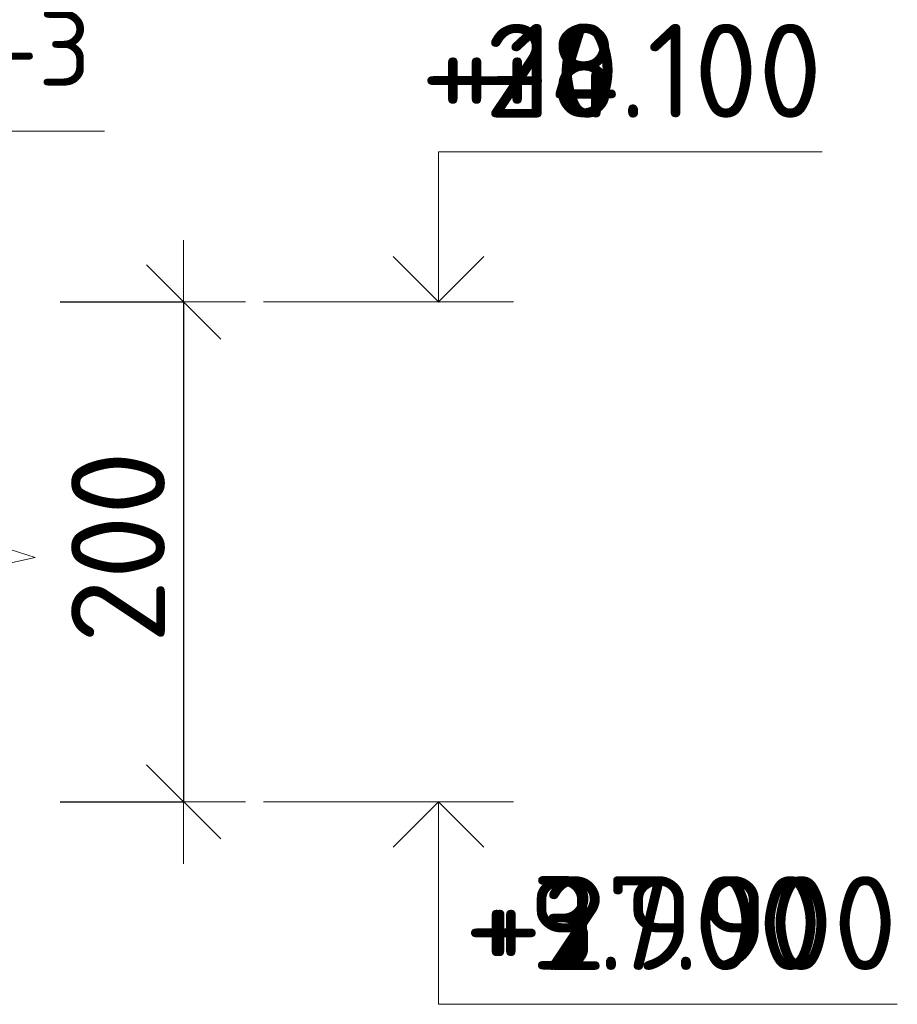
# Model space of a CAD drawing. Header units: metres. Extents: x -38 to 97, y -15 to 21.
# Tile 60 of 209: x 77.279 to 77.63, y 3.147 to 3.541. Entities that reach past the tile are written whole.
import ezdxf

# ---------------------------------------------------------------- set-up
doc = ezdxf.new("R2010")
doc.units = ezdxf.units.M
doc.header["$PDMODE"] = 65
for name, color, linetype, lineweight in [('XR$3$Размерная линия_ общее', 7, 'Continuous', 13), ('XR$4$Размерная линия_ общее', 7, 'Continuous', 13), ('XR$6$Размерная линия_ общее', 7, 'Continuous', 13)]:
    doc.layers.add(name, color=color, linetype=linetype, lineweight=lineweight)
doc.styles.add('ISOCPEUR', font='txt')
doc.dimstyles.new('DIMSTYLE_27', dxfattribs={"dimtxt": 0.0375, "dimasz": 0.0495, "dimexe": 0, "dimexo": 0, "dimgap": 0.01875, "dimtad": 2, "dimdec": 0, "dimlfac": 1000, "dimrnd": 1, "dimzin": 12, "dimdsep": 46, "dimtxsty": 'ISOCPEUR', "dimblk1": 'ALL_ML_STRICH', "dimblk2": 'ALL_ML_STRICH', "dimsah": 1, "dimcen": 0, "dimclrd": 7, "dimclre": 256, "dimclrt": 7, "dimadec": 0, "dimazin": 0, "dimtfac": 1, "dimtdec": 0, "dimtix": 1, "dimtmove": 2, "dimatfit": 3, "dimfxl": 0, "dimtzin": 0, "dimlwd": 0, "dimlwe": -3, "dimarcsym": 0})
doc.dimstyles.new('DIMSTYLE_34', dxfattribs={"dimtxt": 0.0375, "dimasz": 0.0495, "dimexe": 0, "dimexo": 0, "dimgap": 0.01875, "dimtad": 2, "dimdec": 0, "dimlfac": 1000, "dimrnd": 1, "dimzin": 12, "dimdsep": 46, "dimtxsty": 'ISOCPEUR', "dimblk1": 'ALL_ML_STRICH', "dimblk2": 'ALL_ML_STRICH', "dimsah": 1, "dimcen": 0, "dimclrd": 7, "dimclre": 256, "dimclrt": 7, "dimadec": 0, "dimazin": 0, "dimtfac": 1, "dimtdec": 0, "dimtix": 1, "dimtmove": 2, "dimatfit": 3, "dimfxl": 0, "dimtzin": 0, "dimlwd": 0, "dimlwe": -3, "dimarcsym": 0})

# ---------------------------------------------------------------- blocks, each defined once
blk = doc.blocks.new('СЛОЖНЫЙ_ОБЪЕКТ_28')
at = {"color": 7, "linetype": 'Continuous', "lineweight": 13, "transparency": 33554687}
blk.add_line((77.47674, 3.22759), (77.37674, 3.22759), dxfattribs=at)
at = {"color": 7, "linetype": 'Continuous', "lineweight": 35, "transparency": 33554687}
blk.add_lwpolyline([(77.42858, 3.20943), (77.44674, 3.22759), (77.4649, 3.20943)], dxfattribs=at)
at = {"color": 7, "linetype": 'Continuous', "lineweight": 13, "transparency": 33554687}
blk.add_lwpolyline([(77.44674, 3.22759), (77.44674, 3.14659), (77.60024, 3.14659)], dxfattribs=at)
blk = doc.blocks.new('СЛОЖНЫЙ_ОБЪЕКТ_29')
at = {"color": 7, "linetype": 'Continuous', "lineweight": 13, "transparency": 33554687}
blk.add_line((77.47674, 3.42759), (77.37674, 3.42759), dxfattribs=at)
blk.add_lwpolyline([(77.44674, 3.42759), (77.44674, 3.48759), (77.60024, 3.48759)], dxfattribs=at)
at = {"color": 7, "linetype": 'Continuous', "lineweight": 35, "transparency": 33554687}
blk.add_lwpolyline([(77.42858, 3.44575), (77.44674, 3.42759), (77.4649, 3.44575)], dxfattribs=at)
blk = doc.blocks.new('ЭЛЕМЕНТ_УЗОРА_11')
at = {"color": 7, "linetype": 'Continuous', "lineweight": 13, "transparency": 33554687}
blk.add_line((77.27536, 3.21059), (77.27536, 3.21059), dxfattribs=at)
blk.add_lwpolyline([(77.27536, 3.44156), (77.27536, 3.32861), (77.28536, 3.32538), (77.26536, 3.32099), (77.27536, 3.3173), (77.27536, 3.21059)], dxfattribs=at)
blk = doc.blocks.new('ALL_ML_STRICH')
at = {"color": 0, "linetype": 'ByBlock', "lineweight": -2}
for p, q in [((0, -0.5), (0, 0.5)), ((-0.3, -0.3), (0.3, 0.3)), ((-1, 0), (0.5, 0))]:
    blk.add_line(p, q, dxfattribs=at)
blk = doc.blocks.new('*D179')
at = {"layer": 'DEFPOINTS', "color": 7, "linetype": 'Continuous', "lineweight": 13, "transparency": 33554687}
for p in [(77.27536, 3.42759), (77.34478, 3.42759), (77.27536, 3.22759)]:
    blk.add_point(p, dxfattribs=at)
at = {"layer": 'XR$3$Размерная линия_ общее', "color": 253, "linetype": 'Continuous', "lineweight": -2, "true_color": 0xa0a0a0, "transparency": 33554687}
for p, q in [((77.29536, 3.42759), (77.34478, 3.42759)), ((77.29536, 3.22759), (77.34478, 3.22759))]:
    blk.add_line(p, q, dxfattribs=at)
at = {"layer": 'XR$3$Размерная линия_ общее', "color": 7, "linetype": 'Continuous', "lineweight": -2, "transparency": 33554687}
blk.add_line((77.34478, 3.42759), (77.34478, 3.22759), dxfattribs=at)
at = {"layer": 'XR$3$Размерная линия_ общее', "color": 7, "linetype": 'Continuous', "lineweight": 13, "transparency": 33554687, "xscale": 0.04950000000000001, "yscale": 0.04950000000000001, "zscale": 0.04950000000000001}
for p, rotation in [((77.34478, 3.42759), 90), ((77.34478, 3.22759), 270)]:
    blk.add_blockref('ALL_ML_STRICH', p, dxfattribs=dict(at, rotation=rotation))
at = {"layer": 'XR$3$Размерная линия_ общее', "color": 7, "linetype": 'Continuous', "lineweight": 13, "transparency": 33554687, "insert": (77.31853, 3.32946), "char_height": 0.0375, "width": 0.1125, "attachment_point": 5, "rotation": 90, "style": 'ISOCPEUR'}
blk.add_mtext('\\A1;{200}', dxfattribs=at)
blk = doc.blocks.new('СЛОЖНЫЙ_ОБЪЕКТ_69')
at = {"color": 7, "linetype": 'Continuous', "lineweight": 13, "transparency": 33554687}
blk.add_line((77.47674, 3.22759), (77.37674, 3.22759), dxfattribs=at)
at = {"color": 7, "linetype": 'Continuous', "lineweight": 35, "transparency": 33554687}
blk.add_lwpolyline([(77.42858, 3.20943), (77.44674, 3.22759), (77.4649, 3.20943)], dxfattribs=at)
at = {"color": 7, "linetype": 'Continuous', "lineweight": 13, "transparency": 33554687}
blk.add_lwpolyline([(77.44674, 3.22759), (77.44674, 3.14659), (77.60024, 3.14659)], dxfattribs=at)
blk = doc.blocks.new('СЛОЖНЫЙ_ОБЪЕКТ_70')
at = {"color": 7, "linetype": 'Continuous', "lineweight": 13, "transparency": 33554687}
blk.add_line((77.47674, 3.42759), (77.37674, 3.42759), dxfattribs=at)
blk.add_lwpolyline([(77.44674, 3.42759), (77.44674, 3.48759), (77.60024, 3.48759)], dxfattribs=at)
at = {"color": 7, "linetype": 'Continuous', "lineweight": 35, "transparency": 33554687}
blk.add_lwpolyline([(77.42858, 3.44575), (77.44674, 3.42759), (77.4649, 3.44575)], dxfattribs=at)
blk = doc.blocks.new('ЭЛЕМЕНТ_УЗОРА_24')
at = {"color": 7, "linetype": 'Continuous', "lineweight": 13, "transparency": 33554687}
blk.add_line((77.27536, 3.21059), (77.27536, 3.21059), dxfattribs=at)
blk.add_lwpolyline([(77.27536, 3.44156), (77.27536, 3.32861), (77.28536, 3.32538), (77.26536, 3.32099), (77.27536, 3.3173), (77.27536, 3.21059)], dxfattribs=at)
blk = doc.blocks.new('*D452')
at = {"layer": 'DEFPOINTS', "color": 7, "linetype": 'Continuous', "lineweight": 13, "transparency": 33554687}
for p in [(77.27536, 3.42759), (77.34478, 3.42759), (77.27536, 3.22759)]:
    blk.add_point(p, dxfattribs=at)
at = {"layer": 'XR$4$Размерная линия_ общее', "color": 253, "linetype": 'Continuous', "lineweight": -2, "true_color": 0xa0a0a0, "transparency": 33554687}
for p, q in [((77.29536, 3.42759), (77.34478, 3.42759)), ((77.29536, 3.22759), (77.34478, 3.22759))]:
    blk.add_line(p, q, dxfattribs=at)
at = {"layer": 'XR$4$Размерная линия_ общее', "color": 7, "linetype": 'Continuous', "lineweight": -2, "transparency": 33554687}
blk.add_line((77.34478, 3.42759), (77.34478, 3.22759), dxfattribs=at)
at = {"layer": 'XR$4$Размерная линия_ общее', "color": 7, "linetype": 'Continuous', "lineweight": 13, "transparency": 33554687, "xscale": 0.04950000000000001, "yscale": 0.04950000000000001, "zscale": 0.04950000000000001}
for p, rotation in [((77.34478, 3.42759), 90), ((77.34478, 3.22759), 270)]:
    blk.add_blockref('ALL_ML_STRICH', p, dxfattribs=dict(at, rotation=rotation))
at = {"layer": 'XR$4$Размерная линия_ общее', "color": 7, "linetype": 'Continuous', "lineweight": 13, "transparency": 33554687, "insert": (77.31853, 3.32946), "char_height": 0.0375, "width": 0.1125, "attachment_point": 5, "rotation": 90, "style": 'ISOCPEUR'}
blk.add_mtext('\\A1;{200}', dxfattribs=at)
blk = doc.blocks.new('СЛОЖНЫЙ_ОБЪЕКТ_111')
at = {"color": 7, "linetype": 'Continuous', "lineweight": 13, "transparency": 33554687}
blk.add_line((77.47674, 3.42759), (77.37674, 3.42759), dxfattribs=at)
blk.add_lwpolyline([(77.44674, 3.42759), (77.44674, 3.48759), (77.60024, 3.48759)], dxfattribs=at)
at = {"color": 7, "linetype": 'Continuous', "lineweight": 35, "transparency": 33554687}
blk.add_lwpolyline([(77.42858, 3.44575), (77.44674, 3.42759), (77.4649, 3.44575)], dxfattribs=at)
blk = doc.blocks.new('ЭЛЕМЕНТ_УЗОРА_45')
at = {"color": 7, "linetype": 'Continuous', "lineweight": 13, "transparency": 33554687}
blk.add_line((77.27536, 3.21059), (77.27536, 3.21059), dxfattribs=at)
blk.add_lwpolyline([(77.27536, 3.44156), (77.27536, 3.32861), (77.28536, 3.32538), (77.26536, 3.32099), (77.27536, 3.3173), (77.27536, 3.21059)], dxfattribs=at)
blk = doc.blocks.new('*D903')
at = {"layer": 'DEFPOINTS', "color": 7, "linetype": 'Continuous', "lineweight": 13, "transparency": 33554687}
for p in [(77.27536, 3.42759), (77.34478, 3.42759), (77.27536, 3.22759)]:
    blk.add_point(p, dxfattribs=at)
at = {"layer": 'XR$6$Размерная линия_ общее', "color": 253, "linetype": 'Continuous', "lineweight": -2, "true_color": 0xa0a0a0, "transparency": 33554687}
for p, q in [((77.29536, 3.42759), (77.34478, 3.42759)), ((77.29536, 3.22759), (77.34478, 3.22759))]:
    blk.add_line(p, q, dxfattribs=at)
at = {"layer": 'XR$6$Размерная линия_ общее', "color": 7, "linetype": 'Continuous', "lineweight": -2, "transparency": 33554687}
blk.add_line((77.34478, 3.42759), (77.34478, 3.22759), dxfattribs=at)
at = {"layer": 'XR$6$Размерная линия_ общее', "color": 7, "linetype": 'Continuous', "lineweight": 13, "transparency": 33554687, "xscale": 0.04950000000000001, "yscale": 0.04950000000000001, "zscale": 0.04950000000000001}
for p, rotation in [((77.34478, 3.42759), 90), ((77.34478, 3.22759), 270)]:
    blk.add_blockref('ALL_ML_STRICH', p, dxfattribs=dict(at, rotation=rotation))
at = {"layer": 'XR$6$Размерная линия_ общее', "color": 7, "linetype": 'Continuous', "lineweight": 13, "transparency": 33554687, "insert": (77.31853, 3.32946), "char_height": 0.0375, "width": 0.1125, "attachment_point": 5, "rotation": 90, "style": 'ISOCPEUR'}
blk.add_mtext('\\A1;{200}', dxfattribs=at)
blk = doc.blocks.new('СЛОЖНЫЙ_ОБЪЕКТ_120')
at = {"color": 7, "linetype": 'Continuous', "lineweight": 13, "transparency": 33554687}
blk.add_line((77.47674, 3.22759), (77.37674, 3.22759), dxfattribs=at)
at = {"color": 7, "linetype": 'Continuous', "lineweight": 35, "transparency": 33554687}
blk.add_lwpolyline([(77.42858, 3.20943), (77.44674, 3.22759), (77.4649, 3.20943)], dxfattribs=at)
at = {"color": 7, "linetype": 'Continuous', "lineweight": 13, "transparency": 33554687}
blk.add_lwpolyline([(77.44674, 3.22759), (77.44674, 3.14659), (77.63024, 3.14659)], dxfattribs=at)

msp = doc.modelspace()

# ---------------------------------------------------------------- linework, layer by layer
at = {"color": 7, "linetype": 'Continuous', "lineweight": 13, "transparency": 33554687}
msp.add_lwpolyline([(77.31312, 3.49586), (77.04591, 3.49586), (76.9923, 3.38111)], dxfattribs=at)
msp.add_lwpolyline([(77.31312, 3.49586), (77.04591, 3.49586), (76.9923, 3.38111)], dxfattribs=at)
msp.add_lwpolyline([(77.31312, 3.49586), (77.04591, 3.49586), (76.9923, 3.38111)], dxfattribs=at)

# ---------------------------------------------------------------- block references
at = {"color": 7, "linetype": 'Continuous', "lineweight": 35, "transparency": 33554687}
for name in ['СЛОЖНЫЙ_ОБЪЕКТ_29', 'СЛОЖНЫЙ_ОБЪЕКТ_70', 'СЛОЖНЫЙ_ОБЪЕКТ_111', 'СЛОЖНЫЙ_ОБЪЕКТ_28', 'СЛОЖНЫЙ_ОБЪЕКТ_69', 'СЛОЖНЫЙ_ОБЪЕКТ_120']:
    msp.add_blockref(name, (0, 0), dxfattribs=at)
at = {"color": 7, "linetype": 'Continuous', "lineweight": 13, "transparency": 33554687}
for name in ['ЭЛЕМЕНТ_УЗОРА_11', 'ЭЛЕМЕНТ_УЗОРА_24', 'ЭЛЕМЕНТ_УЗОРА_45']:
    msp.add_blockref(name, (0, 0), dxfattribs=at)

# ---------------------------------------------------------------- texts
at = {"color": 7, "linetype": 'Continuous', "lineweight": 13, "transparency": 33554687, "style": 'ISOCPEUR'}
for s, insert, char_height, width, attachment_point in [('\\A1;{\\fISOCPEUR|i0|b0;\\H0.030000;\\W1.000000;\\C7;Каркас Кр-3}\\P', (77.19454, 3.52499), 0.03, 0.2516296, 5), ('\\A1;{\\fISOCPEUR|i0|b0;\\H0.030000;\\W1.000000;\\C7;Каркас Кр-3}\\P', (77.19454, 3.52499), 0.03, 0.2516296, 5), ('\\A1;{\\fISOCPEUR|i0|b0;\\H0.030000;\\W1.000000;\\C7;Каркас Кр-3}\\P', (77.19454, 3.52499), 0.03, 0.2516296, 5), ('\\A1;{\\fISOCPEUR|i0|b0;\\H0.037500;\\W1.000000;\\C7;+10.100}\\P', (77.60024, 3.50134), 0.0375, 0.1701064, 9), ('\\A1;{\\fISOCPEUR|i0|b0;\\H0.037500;\\W1.000000;\\C7;+28.100}\\P', (77.60024, 3.50134), 0.0375, 0.1784043, 9), ('\\A1;{\\fISOCPEUR|i0|b0;\\H0.037500;\\W1.000000;\\C7;+4.100}\\P', (77.60024, 3.50134), 0.0375, 0.1556707, 9), ('\\A1;{\\fISOCPEUR|i0|b0;\\H0.037500;\\W1.000000;\\C7;+3.900}\\P', (77.60024, 3.16034), 0.0375, 0.1603125, 9), ('\\A1;{\\fISOCPEUR|i0|b0;\\H0.037500;\\W1.000000;\\C7;+9.900}\\P', (77.60024, 3.16034), 0.0375, 0.1603125, 9), ('\\A1;{\\fISOCPEUR|i0|b0;\\H0.037500;\\W1.000000;\\C7;+27.900}\\P', (77.63024, 3.16034), 0.0375, 0.1867021, 9)]:
    msp.add_mtext(s, dxfattribs=dict(at, insert=insert, char_height=char_height, width=width, attachment_point=attachment_point))

# ---------------------------------------------------------------- dimensions: what is measured, and where the dimension line sits
at = {"layer": 'XR$3$Размерная линия_ общее', "color": 7, "linetype": 'Continuous', "lineweight": 13, "transparency": 33554687}
dim = msp.add_linear_dim(base=(77.34478, 3.22759), p1=(77.29536, 3.42759), p2=(77.29536, 3.22759), angle=270, dimstyle='DIMSTYLE_27', override={"dimpost": '<>', "dimclrd": 7, "dimclre": 253, "dimclrt": 7, "dimlwd": 0, "dimlwe": 65533}, dxfattribs=at)
dim.commit()
dim.dimension.update_dxf_attribs({"geometry": '*D179', "text_midpoint": (77.31853, 3.32946), "dimtype": 160})
at = {"layer": 'XR$4$Размерная линия_ общее', "color": 7, "linetype": 'Continuous', "lineweight": 13, "transparency": 33554687}
dim = msp.add_linear_dim(base=(77.34478, 3.22759), p1=(77.29536, 3.42759), p2=(77.29536, 3.22759), angle=270, dimstyle='DIMSTYLE_34', override={"dimpost": '<>', "dimclrd": 7, "dimclre": 253, "dimclrt": 7, "dimlwd": 0, "dimlwe": 65533}, dxfattribs=at)
dim.commit()
dim.dimension.update_dxf_attribs({"geometry": '*D452', "text_midpoint": (77.31853, 3.32946), "dimtype": 160})
at = {"layer": 'XR$6$Размерная линия_ общее', "color": 7, "linetype": 'Continuous', "lineweight": 13, "transparency": 33554687}
dim = msp.add_linear_dim(base=(77.34478, 3.22759), p1=(77.29536, 3.42759), p2=(77.29536, 3.22759), angle=270, dimstyle='DIMSTYLE_34', override={"dimpost": '<>', "dimclrd": 7, "dimclre": 253, "dimclrt": 7, "dimlwd": 0, "dimlwe": 65533}, dxfattribs=at)
dim.commit()
dim.dimension.update_dxf_attribs({"geometry": '*D903', "text_midpoint": (77.31853, 3.32946), "dimtype": 160})

doc.saveas('drawing.dxf')
